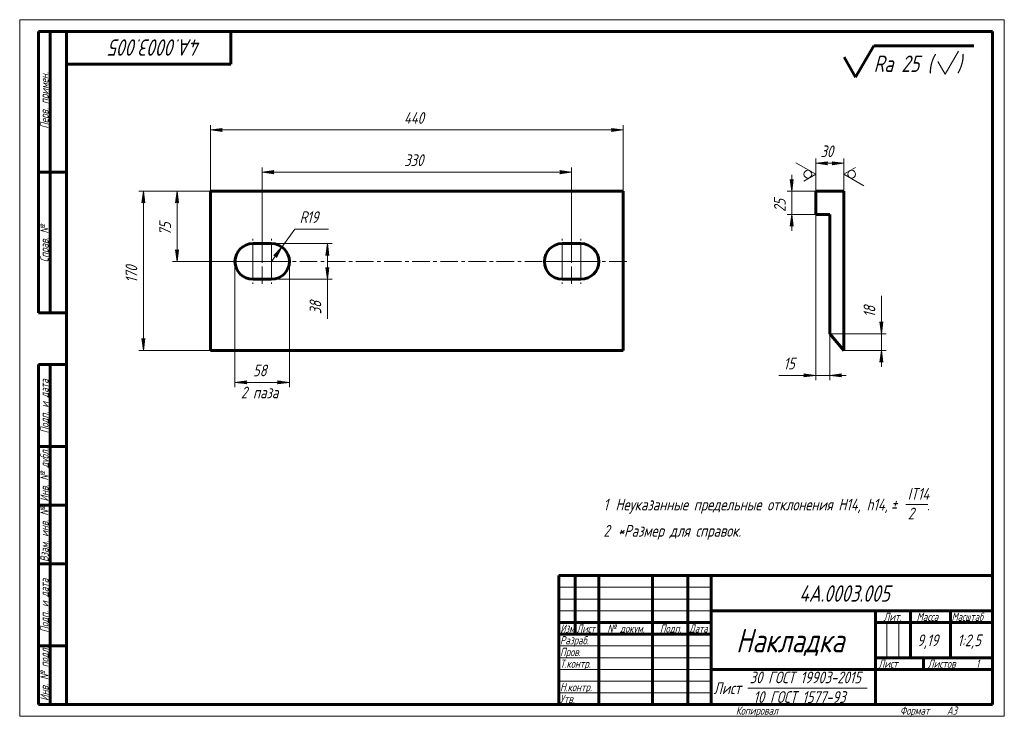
# Model space of a CAD drawing. Header units: millimetres. Extents: x 0 to 420, y 0 to 297.
import ezdxf

# ---------------------------------------------------------------- set-up
doc = ezdxf.new("R2010")
doc.units = ezdxf.units.MM
for name, pattern in [('K5LT_AXLED', [12, 7.5, -1.5, 1.5, -1.5]), ('K5LT_BASIC', [0]), ('K5LT_THIN', [0])]:
    doc.linetypes.add(name, pattern=pattern)
doc.layers.add('Системный слой', color=7, linetype='Continuous')
doc.layers.add('Системный слой (1)', color=7, linetype='Continuous', true_color=0x6c6c6c)
doc.styles.add('KDIMTEXTSTYLE', font='GOST_AU.SHX', dxfattribs={"width": 0.96, "oblique": 15, "height": 5})
doc.styles.add('KTEXTSTYLE', font='GOST_AU.SHX', dxfattribs={"width": 0.96, "height": 5})
doc.dimstyles.new('KDIMSTYLE (0.40)', dxfattribs={"dimtxt": 5, "dimasz": 1, "dimexe": 2, "dimexo": 0, "dimgap": 1, "dimtad": 1, "dimlfac": 2.5, "dimtxsty": 'KDIMTEXTSTYLE', "dimsah": 1, "dimcen": 0, "dimdle": 1, "dimadec": 0, "dimazin": 0, "dimtfac": 0.667, "dimtmove": 0, "dimatfit": 3, "dimfxl": 1, "dimtvp": 1, "dimtolj": 1, "dimtzin": 0, "dimarcsym": 0})

# ---------------------------------------------------------------- blocks, each defined once
blk = doc.blocks.new('D0')
at = {"layer": 'Системный слой (1)'}
blk.add_hatch(color=7, dxfattribs=at).paths.add_polyline_path([(111.89, 200.09), (108.42, 196.42), (109.25, 196.44), (109.49, 195.65)])
at = {"layer": 'Системный слой (1)', "color": 7, "linetype": 'K5LT_THIN', "lineweight": 18}
for p, q in [((107.43, 193.93), (111.89, 200.09)), ((108.42, 196.42), (111.89, 200.09)), ((111.89, 200.09), (109.49, 195.65)), ((109.25, 196.44), (108.42, 196.42)), ((109.49, 195.65), (109.25, 196.44))]:
    blk.add_line(p, q, dxfattribs=at)
blk.add_wipeout([(119.41, 208.71), (119.41, 216.09), (129.28, 216.09), (129.28, 208.71)]).dxf.layer = 'Системный слой (1)'
for p, q in [((111.89, 200.09), (117.41, 207.71)), ((117.41, 207.71), (131.7, 207.71))]:
    blk.add_line(p, q, dxfattribs=at)
at = {"layer": 'Системный слой (1)', "color": 7, "char_height": 5, "attachment_point": 1, "style": 'KTEXTSTYLE'}
for s, insert in [('\\H5.0;\\W1.000;\\Q15;\\Q15;\\W0.965;R', (119.41, 215.3)), ('\\H5.0;\\W1.000;\\Q15;\\Q15;\\W0.965;19', (122.58, 215.3))]:
    blk.add_mtext(s, dxfattribs=dict(at, insert=insert))
blk = doc.blocks.new('KDIMARROW_02')
at = {"layer": 'Системный слой'}
blk.add_hatch(color=0, dxfattribs=at).paths.add_polyline_path([(4.5, 0), (5, 0.66), (0, 0), (5, -0.66)])
at = {"layer": 'Системный слой', "color": 0, "linetype": 'K5LT_THIN', "lineweight": 18}
for p, q in [((0, 0), (-1, 0)), ((5, 0.66), (0, 0)), ((0, 0), (5, -0.66)), ((0, 0), (7, 0)), ((4.5, 0), (5, 0.66)), ((5, -0.66), (4.5, 0))]:
    blk.add_line(p, q, dxfattribs=at)
blk = doc.blocks.new('D1')
at = {"layer": 'Системный слой (1)'}
for points in [[(108.43, 232.67), (103.43, 232.01), (108.43, 231.35), (107.93, 232.01)], [(235.43, 232.01), (230.43, 232.67), (230.93, 232.01), (230.43, 231.35)]]:
    blk.add_hatch(color=7, dxfattribs=at).paths.add_polyline_path(points)
at = {"layer": 'Системный слой (1)', "color": 7, "linetype": 'K5LT_THIN', "lineweight": 18}
for p, q in [((103.43, 193.93), (103.43, 234.01)), ((103.43, 232.01), (108.43, 232.67)), ((108.43, 231.35), (103.43, 232.01)), ((108.43, 232.67), (107.93, 232.01)), ((107.93, 232.01), (108.43, 231.35)), ((230.93, 232.01), (230.43, 232.67)), ((230.43, 232.67), (235.43, 232.01)), ((235.43, 232.01), (230.43, 231.35)), ((230.43, 231.35), (230.93, 232.01)), ((235.43, 193.93), (235.43, 234.01))]:
    blk.add_line(p, q, dxfattribs=at)
blk.add_wipeout([(164.02, 233.01), (164.02, 240.39), (174.41, 240.39), (174.41, 233.01)]).dxf.layer = 'Системный слой (1)'
blk.add_line((103.43, 232.01), (235.43, 232.01), dxfattribs=at)
at = {"layer": 'Системный слой (1)', "color": 7, "insert": (164.02, 239.6), "char_height": 5, "attachment_point": 1, "style": 'KTEXTSTYLE'}
blk.add_mtext('\\H5.0;\\W1.000;\\Q15;\\Q15;\\W0.965;330', dxfattribs=at)
blk = doc.blocks.new('KDIMARROW_01')
at = {"layer": 'Системный слой'}
blk.add_hatch(color=0, dxfattribs=at).paths.add_polyline_path([(0, 0), (-5, 0.66), (-4.5, 0), (-5, -0.66)])
at = {"layer": 'Системный слой', "color": 0, "linetype": 'K5LT_THIN', "lineweight": 18}
for p, q in [((-4.5, 0), (-5, 0.66)), ((-5, 0.66), (0, 0)), ((0, 0), (-5, -0.66)), ((-5, -0.66), (-4.5, 0)), ((0, 0), (-1, 0))]:
    blk.add_line(p, q, dxfattribs=at)
blk = doc.blocks.new('D2')
at = {"layer": 'Системный слой (1)'}
for points in [[(86.43, 250.66), (81.43, 250), (86.43, 249.34), (85.93, 250)], [(257.43, 250), (252.43, 250.66), (252.93, 250), (252.43, 249.34)]]:
    blk.add_hatch(color=7, dxfattribs=at).paths.add_polyline_path(points)
at = {"layer": 'Системный слой (1)', "color": 7, "linetype": 'K5LT_THIN', "lineweight": 18}
for p, q in [((81.43, 223.93), (81.43, 252)), ((257.43, 223.93), (257.43, 252)), ((81.43, 250), (86.43, 250.66)), ((86.43, 249.34), (81.43, 250)), ((86.43, 250.66), (85.93, 250)), ((85.93, 250), (86.43, 249.34)), ((252.93, 250), (252.43, 250.66)), ((252.43, 250.66), (257.43, 250)), ((257.43, 250), (252.43, 249.34)), ((252.43, 249.34), (252.93, 250))]:
    blk.add_line(p, q, dxfattribs=at)
blk.add_wipeout([(163.89, 251), (163.89, 258.38), (174.53, 258.38), (174.53, 251)]).dxf.layer = 'Системный слой (1)'
blk.add_line((81.43, 250), (257.43, 250), dxfattribs=at)
at = {"layer": 'Системный слой (1)', "color": 7, "insert": (163.89, 257.59), "char_height": 5, "attachment_point": 1, "style": 'KTEXTSTYLE'}
blk.add_mtext('\\H5.0;\\W1.000;\\Q15;\\Q15;\\W0.965;440', dxfattribs=at)
blk = doc.blocks.new('D3')
at = {"layer": 'Системный слой (1)'}
for points in [[(67.15, 223.93), (66.49, 218.93), (67.15, 219.43), (67.8, 218.93)], [(67.8, 198.93), (67.15, 198.43), (66.49, 198.93), (67.15, 193.93)]]:
    blk.add_hatch(color=7, dxfattribs=at).paths.add_polyline_path(points)
at = {"layer": 'Системный слой (1)', "color": 7, "linetype": 'K5LT_THIN', "lineweight": 18}
for p, q in [((81.43, 223.93), (65.15, 223.93)), ((66.49, 218.93), (67.15, 223.93)), ((67.15, 223.93), (67.8, 218.93)), ((67.15, 219.43), (66.49, 218.93)), ((67.8, 218.93), (67.15, 219.43)), ((67.15, 193.93), (66.49, 198.93)), ((66.49, 198.93), (67.15, 198.43)), ((67.15, 198.43), (67.8, 198.93)), ((67.8, 198.93), (67.15, 193.93)), ((103.43, 193.93), (65.15, 193.93))]:
    blk.add_line(p, q, dxfattribs=at)
blk.add_wipeout([(66.15, 205.04), (58.76, 205.04), (58.76, 212.51), (66.15, 212.51)]).dxf.layer = 'Системный слой (1)'
blk.add_line((67.15, 223.93), (67.15, 193.93), dxfattribs=at)
at = {"layer": 'Системный слой (1)', "color": 7, "insert": (59.56, 205.04), "char_height": 5, "attachment_point": 1, "rotation": 90, "style": 'KTEXTSTYLE'}
blk.add_mtext('\\H5.0;\\W1.000;\\Q15;\\Q15;\\W0.965;75', dxfattribs=at)
blk = doc.blocks.new('D4')
at = {"layer": 'Системный слой (1)'}
for points in [[(52.75, 223.93), (52.09, 218.93), (52.75, 219.43), (53.41, 218.93)], [(52.75, 160.53), (52.09, 161.03), (52.75, 156.03), (53.41, 161.03)]]:
    blk.add_hatch(color=7, dxfattribs=at).paths.add_polyline_path(points)
at = {"layer": 'Системный слой (1)', "color": 7, "linetype": 'K5LT_THIN', "lineweight": 18}
for p, q in [((81.43, 223.93), (50.75, 223.93)), ((52.09, 218.93), (52.75, 223.93)), ((52.75, 223.93), (53.41, 218.93)), ((52.75, 219.43), (52.09, 218.93)), ((53.41, 218.93), (52.75, 219.43)), ((52.75, 156.03), (52.09, 161.03)), ((52.09, 161.03), (52.75, 160.53)), ((52.75, 160.53), (53.41, 161.03)), ((53.41, 161.03), (52.75, 156.03)), ((81.43, 156.03), (50.75, 156.03))]:
    blk.add_line(p, q, dxfattribs=at)
blk.add_wipeout([(51.75, 184.84), (44.37, 184.84), (44.37, 194.71), (51.75, 194.71)]).dxf.layer = 'Системный слой (1)'
blk.add_line((52.75, 223.93), (52.75, 156.03), dxfattribs=at)
at = {"layer": 'Системный слой (1)', "color": 7, "insert": (45.16, 184.84), "char_height": 5, "attachment_point": 1, "rotation": 90, "style": 'KTEXTSTYLE'}
blk.add_mtext('\\H5.0;\\W1.000;\\Q15;\\Q15;\\W0.965;170', dxfattribs=at)
blk = doc.blocks.new('D5')
at = {"layer": 'Системный слой (1)', "color": 7, "linetype": 'K5LT_THIN', "lineweight": 18}
for p, q in [((91.83, 193.93), (91.83, 140.38)), ((115.03, 193.93), (115.03, 140.38))]:
    blk.add_line(p, q, dxfattribs=at)
blk.add_wipeout([(94.39, 134), (94.39, 150.76), (111.75, 150.76), (111.75, 134)]).dxf.layer = 'Системный слой (1)'
at = {"layer": 'Системный слой (1)'}
for points in [[(96.83, 143.04), (91.83, 142.38), (96.83, 141.72), (96.33, 142.38)], [(115.03, 142.38), (110.03, 143.04), (110.53, 142.38), (110.03, 141.72)]]:
    blk.add_hatch(color=7, dxfattribs=at).paths.add_polyline_path(points)
at = {"layer": 'Системный слой (1)', "color": 7, "linetype": 'K5LT_THIN', "lineweight": 18}
for p, q in [((91.83, 142.38), (96.83, 143.04)), ((96.83, 143.04), (96.33, 142.38)), ((110.53, 142.38), (110.03, 143.04)), ((110.03, 143.04), (115.03, 142.38)), ((96.83, 141.72), (91.83, 142.38)), ((91.83, 142.38), (115.03, 142.38)), ((96.33, 142.38), (96.83, 141.72)), ((115.03, 142.38), (110.03, 141.72)), ((110.03, 141.72), (110.53, 142.38))]:
    blk.add_line(p, q, dxfattribs=at)
at = {"layer": 'Системный слой (1)', "color": 7, "char_height": 5, "attachment_point": 1, "style": 'KTEXTSTYLE'}
for s, insert in [('\\H5.0;\\W1.000;\\Q15;\\Q15;\\W0.965;58', (99.54, 149.97)), ('\\H5.0;\\W1.000;\\Q15;\\Q15;\\W0.965;2 паза', (94.39, 140.58))]:
    blk.add_mtext(s, dxfattribs=dict(at, insert=insert))
blk = doc.blocks.new('D6')
at = {"layer": 'Системный слой (1)'}
for points in [[(131.89, 196.53), (131.23, 201.53), (130.57, 196.53), (131.23, 197.03)], [(131.89, 191.33), (131.23, 190.83), (130.57, 191.33), (131.23, 186.33)]]:
    blk.add_hatch(color=7, dxfattribs=at).paths.add_polyline_path(points)
at = {"layer": 'Системный слой (1)', "color": 7, "linetype": 'K5LT_THIN', "lineweight": 18}
for p, q in [((107.43, 201.53), (133.23, 201.53)), ((130.57, 196.53), (131.23, 201.53)), ((131.23, 201.53), (131.89, 196.53)), ((131.23, 201.53), (131.23, 186.33)), ((131.23, 197.03), (130.57, 196.53)), ((131.89, 196.53), (131.23, 197.03)), ((131.23, 186.33), (130.57, 191.33)), ((130.57, 191.33), (131.23, 190.83)), ((131.23, 190.83), (131.89, 191.33)), ((131.89, 191.33), (131.23, 186.33)), ((107.43, 186.33), (133.23, 186.33)), ((131.23, 186.33), (131.23, 181.32))]:
    blk.add_line(p, q, dxfattribs=at)
blk.add_wipeout([(130.23, 171.41), (122.85, 171.41), (122.85, 179), (130.23, 179)]).dxf.layer = 'Системный слой (1)'
blk.add_line((131.23, 181.32), (131.23, 169.41), dxfattribs=at)
at = {"layer": 'Системный слой (1)', "color": 7, "insert": (123.64, 171.41), "char_height": 5, "attachment_point": 1, "rotation": 90, "style": 'KTEXTSTYLE'}
blk.add_mtext('\\H5.0;\\W1.000;\\Q15;\\Q15;\\W0.965;38', dxfattribs=at)
blk = doc.blocks.new('U0')
at = {"layer": 'Системный слой (1)', "color": 30, "linetype": 'K5LT_AXLED', "lineweight": 18, "true_color": 0xff8000}
for q in [(239.43, 203.53), (229.83, 193.93), (239.43, 184.33), (249.03, 193.93)]:
    blk.add_line((239.43, 193.93), q, dxfattribs=at)
blk = doc.blocks.new('U1')
at = {"layer": 'Системный слой (1)', "color": 30, "linetype": 'K5LT_AXLED', "lineweight": 18, "true_color": 0xff8000}
for q in [(231.43, 203.53), (221.83, 193.93), (231.43, 184.33), (241.03, 193.93)]:
    blk.add_line((231.43, 193.93), q, dxfattribs=at)
blk = doc.blocks.new('U2')
at = {"layer": 'Системный слой (1)', "color": 30, "linetype": 'K5LT_AXLED', "lineweight": 18, "true_color": 0xff8000}
for q in [(107.43, 203.53), (79.43, 193.93), (107.43, 184.33), (259.43, 193.93)]:
    blk.add_line((107.43, 193.93), q, dxfattribs=at)
blk = doc.blocks.new('U3')
at = {"layer": 'Системный слой (1)', "color": 30, "linetype": 'K5LT_AXLED', "lineweight": 18, "true_color": 0xff8000}
for q in [(99.43, 203.53), (89.83, 193.93), (99.43, 184.33), (109.03, 193.93)]:
    blk.add_line((99.43, 193.93), q, dxfattribs=at)
blk = doc.blocks.new('D7')
at = {"layer": 'Системный слой (1)', "color": 7, "linetype": 'K5LT_THIN', "lineweight": 18}
blk.add_line((351.54, 223.93), (351.54, 237.8), dxfattribs=at)
blk.add_wipeout([(341.59, 236.8), (341.59, 244.18), (349.17, 244.18), (349.17, 236.8)]).dxf.layer = 'Системный слой (1)'
at = {"layer": 'Системный слой (1)'}
for points in [[(344.54, 236.46), (339.54, 235.8), (344.54, 235.14), (344.04, 235.8)], [(351.54, 235.8), (346.54, 236.46), (347.04, 235.8), (346.54, 235.14)]]:
    blk.add_hatch(color=7, dxfattribs=at).paths.add_polyline_path(points)
at = {"layer": 'Системный слой (1)', "color": 7, "linetype": 'K5LT_THIN', "lineweight": 18}
for p, q in [((339.54, 223.93), (339.54, 237.8)), ((339.54, 235.8), (344.54, 236.46)), ((344.54, 235.14), (339.54, 235.8)), ((351.54, 235.8), (339.54, 235.8)), ((344.54, 236.46), (344.04, 235.8)), ((344.04, 235.8), (344.54, 235.14)), ((347.04, 235.8), (346.54, 236.46)), ((346.54, 236.46), (351.54, 235.8)), ((351.54, 235.8), (346.54, 235.14)), ((346.54, 235.14), (347.04, 235.8))]:
    blk.add_line(p, q, dxfattribs=at)
at = {"layer": 'Системный слой (1)', "color": 7, "insert": (341.59, 243.39), "char_height": 5, "attachment_point": 1, "style": 'KTEXTSTYLE'}
blk.add_mtext('\\H5.0;\\W1.000;\\Q15;\\Q15;\\W0.965;30', dxfattribs=at)
blk = doc.blocks.new('D8')
at = {"layer": 'Системный слой (1)'}
for points in [[(339.54, 145.33), (334.54, 145.98), (335.04, 145.33), (334.54, 144.67)], [(350.54, 145.98), (345.54, 145.33), (350.54, 144.67), (350.04, 145.33)]]:
    blk.add_hatch(color=7, dxfattribs=at).paths.add_polyline_path(points)
at = {"layer": 'Системный слой (1)', "color": 7, "linetype": 'K5LT_THIN', "lineweight": 18}
for p, q in [((339.54, 213.93), (339.54, 143.33)), ((345.54, 163.13), (345.54, 143.33)), ((339.54, 145.33), (334.54, 145.98)), ((334.54, 145.98), (335.04, 145.33)), ((335.04, 145.33), (334.54, 144.67)), ((334.54, 144.67), (339.54, 145.33)), ((339.54, 145.33), (334.56, 145.33)), ((345.54, 145.33), (339.54, 145.33)), ((350.54, 145.98), (345.54, 145.33)), ((345.54, 145.33), (350.54, 144.67)), ((345.54, 145.33), (352.54, 145.33)), ((350.04, 145.33), (350.54, 145.98)), ((350.54, 144.67), (350.04, 145.33))]:
    blk.add_line(p, q, dxfattribs=at)
blk.add_wipeout([(325.84, 146.33), (325.84, 153.71), (332.29, 153.71), (332.29, 146.33)]).dxf.layer = 'Системный слой (1)'
for p, q in [((334.56, 145.33), (323.84, 145.33)), ((339.54, 145.33), (332.54, 145.33))]:
    blk.add_line(p, q, dxfattribs=at)
at = {"layer": 'Системный слой (1)', "color": 7, "insert": (325.84, 152.91), "char_height": 5, "attachment_point": 1, "style": 'KTEXTSTYLE'}
blk.add_mtext('\\H5.0;\\W1.000;\\Q15;\\Q15;\\W0.965;15', dxfattribs=at)
blk = doc.blocks.new('D9')
at = {"layer": 'Системный слой (1)'}
blk.add_hatch(color=7, dxfattribs=at).paths.add_polyline_path([(368.21, 151.03), (367.55, 156.03), (366.9, 151.03), (367.55, 151.53)])
at = {"layer": 'Системный слой (1)', "color": 7, "linetype": 'K5LT_THIN', "lineweight": 18}
for p, q in [((345.54, 163.13), (369.55, 163.13)), ((367.55, 163.13), (367.55, 156.03)), ((351.54, 156.03), (369.55, 156.03)), ((367.55, 156.03), (366.9, 151.03)), ((368.21, 151.03), (367.55, 156.03)), ((367.55, 156.03), (367.55, 149.03)), ((366.9, 151.03), (367.55, 151.53)), ((367.55, 151.53), (368.21, 151.03))]:
    blk.add_line(p, q, dxfattribs=at)
blk.add_wipeout([(366.55, 170.1), (359.17, 170.1), (359.17, 176.93), (366.55, 176.93)]).dxf.layer = 'Системный слой (1)'
at = {"layer": 'Системный слой (1)'}
blk.add_hatch(color=7, dxfattribs=at).paths.add_polyline_path([(367.55, 167.63), (366.9, 168.13), (367.55, 163.13), (368.21, 168.13)])
at = {"layer": 'Системный слой (1)', "color": 7, "linetype": 'K5LT_THIN', "lineweight": 18}
for p, q in [((367.55, 168.1), (367.55, 179.21)), ((367.55, 167.63), (366.9, 168.13)), ((366.9, 168.13), (367.55, 163.13)), ((367.55, 163.13), (367.55, 170.13)), ((367.55, 163.13), (368.21, 168.13)), ((368.21, 168.13), (367.55, 167.63)), ((367.55, 163.13), (367.55, 168.13))]:
    blk.add_line(p, q, dxfattribs=at)
at = {"layer": 'Системный слой (1)', "color": 7, "insert": (359.97, 170.1), "char_height": 5, "attachment_point": 1, "rotation": 90, "style": 'KTEXTSTYLE'}
blk.add_mtext('\\H5.0;\\W1.000;\\Q15;\\Q15;\\W0.965;18', dxfattribs=at)
blk = doc.blocks.new('D10')
at = {"layer": 'Системный слой (1)', "color": 7, "linetype": 'K5LT_THIN', "lineweight": 18}
for p, q in [((329.33, 228.43), (328.67, 228.93)), ((329.99, 228.93), (329.33, 228.43)), ((328.67, 208.93), (329.33, 209.43)), ((329.33, 209.43), (329.99, 208.93))]:
    blk.add_line(p, q, dxfattribs=at)
blk.add_wipeout([(328.33, 215.04), (320.95, 215.04), (320.95, 222.51), (328.33, 222.51)]).dxf.layer = 'Системный слой (1)'
at = {"layer": 'Системный слой (1)'}
for points in [[(329.33, 228.43), (328.67, 228.93), (329.33, 223.93), (329.99, 228.93)], [(329.99, 208.93), (329.33, 213.93), (328.67, 208.93), (329.33, 209.43)]]:
    blk.add_hatch(color=7, dxfattribs=at).paths.add_polyline_path(points)
at = {"layer": 'Системный слой (1)', "color": 7, "linetype": 'K5LT_THIN', "lineweight": 18}
for p, q in [((328.67, 228.93), (329.33, 223.93)), ((329.33, 223.93), (329.33, 230.93)), ((329.33, 223.93), (329.99, 228.93)), ((339.54, 223.93), (327.33, 223.93)), ((329.33, 213.93), (329.33, 223.93)), ((339.54, 213.93), (327.33, 213.93)), ((329.33, 213.93), (328.67, 208.93)), ((329.99, 208.93), (329.33, 213.93)), ((329.33, 213.93), (329.33, 206.93))]:
    blk.add_line(p, q, dxfattribs=at)
at = {"layer": 'Системный слой (1)', "color": 7, "insert": (321.74, 215.04), "char_height": 5, "attachment_point": 1, "rotation": 90, "style": 'KTEXTSTYLE'}
blk.add_mtext('\\H5.0;\\W1.000;\\Q15;\\Q15;\\W0.965;25', dxfattribs=at)
blk = doc.blocks.new('U4')
at = {"layer": 'Системный слой (1)', "color": 7, "linetype": 'K5LT_THIN', "lineweight": 18}
for p, q in [((339.54, 231.12), (331.04, 236.03)), ((334.54, 228.23), (339.54, 231.12))]:
    blk.add_line(p, q, dxfattribs=at)
blk.add_arc((336.21, 231.12), 1.67, 90, 89.99999427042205, dxfattribs=at)
blk = doc.blocks.new('U5')
at = {"layer": 'Системный слой (1)', "color": 7, "linetype": 'K5LT_THIN', "lineweight": 18}
for p, q in [((356.54, 234.01), (351.54, 231.12)), ((351.54, 231.12), (360.04, 226.21))]:
    blk.add_line(p, q, dxfattribs=at)
blk.add_arc((354.87, 231.12), 1.67, 90, 89.99999427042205, dxfattribs=at)
blk = doc.blocks.new('U6')
at = {"color": 7, "linetype": 'K5LT_THIN', "lineweight": 18}
for p, q in [((0, 0), (0, 297)), ((0, 297), (420, 297)), ((420, 297), (420, 0)), ((230, 55), (295, 55)), ((230, 50), (295, 50)), ((230, 45), (295, 45)), ((369.96, 25), (369.96, 40)), ((374.98, 25), (374.98, 40)), ((230, 30), (295, 30)), ((230, 25), (295, 25)), ((230, 20), (295, 20)), ((230, 15), (295, 15)), ((230, 10), (295, 10)), ((310.63, 12), (361.43, 12)), ((420, 0), (0, 0))]:
    blk.add_line(p, q, dxfattribs=at)
at = {"color": 150, "linetype": 'K5LT_BASIC', "lineweight": 60, "true_color": 0x0080ff}
for p, q in [((8, 172), (8, 292)), ((20, 292), (8, 292)), ((13, 172), (13, 292)), ((20, 5), (20, 292)), ((20, 292), (415, 292)), ((90, 292), (90, 278)), ((415, 292), (415, 5)), ((90, 278), (20, 278)), ((20, 232), (8, 232)), ((20, 172), (8, 172)), ((8, 5), (8, 150)), ((20, 150), (8, 150)), ((13, 5), (13, 150)), ((20, 115), (8, 115)), ((20, 90), (8, 90)), ((20, 65), (8, 65)), ((230, 60), (415, 60)), ((230, 5), (230, 60)), ((237, 35), (237, 60)), ((247, 5), (247, 60)), ((270, 5), (270, 60)), ((285, 5), (285, 60)), ((295, 5), (295, 60)), ((295, 45), (415, 45)), ((365, 5), (365, 45)), ((380, 25), (380, 45)), ((397, 25), (397, 45)), ((230, 40), (295, 40)), ((365, 40), (380, 40)), ((380, 40), (415, 40)), ((230, 35), (295, 35)), ((20, 30), (8, 30)), ((365, 25), (415, 25)), ((385.57, 20), (385.57, 25)), ((295, 20), (365, 20)), ((365, 20), (415, 20)), ((20, 5), (8, 5)), ((415, 5), (20, 5))]:
    blk.add_line(p, q, dxfattribs=at)
at = {"color": 7, "attachment_point": 1, "style": 'KTEXTSTYLE'}
for s, insert, char_height, rotation in [('\\H5.0;\\W1.000;\\Q15;\\Q15;\\W0.965;\\H7.00;4А.0003.005', (77.48, 281.64), 7, 180), ('\\H5.0;\\W1.000;\\Q15;\\Q15;\\W0.965;\\H3.50;Перв. примен.', (8.82, 250.52), 3.5, 90), ('\\H5.0;\\W1.000;\\Q15;\\Q15;\\W0.965;\\H3.50;Справ. №', (8.82, 193.63), 3.5, 90), ('\\H5.0;\\W1.000;\\Q15;\\Q15;\\W0.965;\\H3.50;Подп. и дата', (8.82, 120.66), 3.5, 90), ('\\H5.0;\\W1.000;\\Q15;\\Q15;\\W0.965;\\H3.50;Инв. № дубл.', (8.82, 91.57), 3.5, 90), ('\\H5.0;\\W1.000;\\Q15;\\Q15;\\W0.965;\\H3.50;Взам. инв. №', (8.82, 65.8), 3.5, 90), ('\\H5.0;\\W1.000;\\Q15;\\Q15;\\W0.965;\\H3.50;Подп. и дата', (8.82, 35.66), 3.5, 90), ('\\H5.0;\\W1.000;\\Q15;\\Q15;\\W0.965;\\H3.50;Инв. № подл.', (8.82, 6.57), 3.5, 90)]:
    blk.add_mtext(s, dxfattribs=dict(at, insert=insert, char_height=char_height, rotation=rotation))
for s, insert, char_height in [('\\H5.0;\\W1.000;\\Q15;\\Q15;\\W0.965;\\H7.00;4А.0003.005', (332.52, 55.86), 7), ('\\H5.0;\\W1.000;\\Q15;\\Q15;\\W0.965;\\H3.50;Лит.', (368.47, 44.18), 3.5), ('\\H5.0;\\W1.000;\\Q15;\\Q15;\\W0.965;\\H3.50;Масса', (382.58, 44.18), 3.5), ('\\H5.0;\\W1.000;\\Q15;\\Q15;\\W0.930;\\H3.50;Масштаб', (397.52, 44.18), 3.5), ('\\H5.0;\\W1.000;\\Q15;\\Q15;\\W0.784;\\H3.50;Изм.', (230.62, 39.18), 3.5), ('\\H5.0;\\W1.000;\\Q15;\\Q15;\\W0.799;\\H3.50;Лист', (237.61, 39.18), 3.5), ('\\H5.0;\\W1.000;\\Q15;\\Q15;\\W0.965;\\H3.50;№ докум.', (250.63, 39.18), 3.5), ('\\H5.0;\\W1.000;\\Q15;\\Q15;\\W0.965;\\H3.50;Подп.', (273.1, 39.18), 3.5), ('\\H5.0;\\W1.000;\\Q15;\\Q15;\\W0.799;\\H3.50;Дата', (285.61, 39.18), 3.5), ('\\H5.0;\\W1.000;\\Q15;\\Q15;\\W0.965;\\H3.50;Разраб.', (230.5, 34.18), 3.5), ('\\H5.0;\\W1.000;\\Q15;\\Q15;\\W0.965;\\H10.00;Накладка', (305.56, 37.29), 10), ('\\H5.0;\\W1.000;\\Q15;\\Q15;\\W0.965;9,19', (382.83, 34.9), 5), ('\\H5.0;\\W1.000;\\Q15;\\Q15;\\W0.965;{\\c16711680;1:2,5}', (400, 34.9), 5), ('\\H5.0;\\W1.000;\\Q15;\\Q15;\\W0.965;\\H3.50;Пров.', (230.5, 29.18), 3.5), ('\\H5.0;\\W1.000;\\Q15;\\Q15;\\W0.965;\\H3.50;Т.контр.', (230.5, 24.18), 3.5), ('\\H5.0;\\W1.000;\\Q15;\\Q15;\\W0.965;\\H3.50;Лист', (366.32, 24.18), 3.5), ('\\H5.0;\\W1.000;\\Q15;\\Q15;\\W0.965;\\H3.50;Листов', (387.36, 24.18), 3.5), ('\\H5.0;\\W1.000;\\Q15;\\Q15;\\W0.965;\\H3.50;1', (407.91, 24.18), 3.5), ('\\H5.0;\\W1.000;\\Q15;\\Q15;\\W0.965;30 ГОСТ 19903-2015', (311.39, 19.09), 5), ('\\H5.0;\\W1.000;\\Q15;\\Q15;\\W0.965;\\H3.50;Н.контр.', (230.5, 14.18), 3.5), ('\\H5.0;\\W1.000;\\Q15;\\Q15;\\W0.965;Лист', (295.99, 14.5), 5), ('\\H5.0;\\W1.000;\\Q15;\\Q15;\\W0.965;\\H3.50;Утв.', (230.5, 9.18), 3.5), ('\\H5.0;\\W1.000;\\Q15;\\Q15;\\W0.965;10 ГОСТ 1577-93', (312.97, 10.71), 5), ('\\H5.0;\\W1.000;\\Q15;\\Q15;\\W0.965;\\H3.50;Копировал', (305.5, 4.18), 3.5), ('\\H5.0;\\W1.000;\\Q15;\\Q15;\\W0.965;\\H3.50;Формат', (375.5, 4.18), 3.5), ('\\H5.0;\\W1.000;\\Q15;\\Q15;\\W0.965;\\H3.50;A3', (395.5, 4.18), 3.5)]:
    blk.add_mtext(s, dxfattribs=dict(at, insert=insert, char_height=char_height))
blk = doc.blocks.new('U7')
at = {"color": 7, "linetype": 'K5LT_THIN', "lineweight": 18}
blk.add_line((378.03, 90.26), (387.42, 90.26), dxfattribs=at)
at = {"color": 7, "char_height": 5, "attachment_point": 1, "style": 'KTEXTSTYLE'}
for s, insert in [('\\H5.0;\\W1.000;\\Q15;\\Q15;\\W0.965;IT14', (378.79, 97.35)), ('\\H5.0;\\W1.000;\\Q15;\\Q15;\\W0.965;1', (249, 92.76)), ('\\H5.0;\\W1.000;\\Q15;\\Q15;\\W0.965;Неуказанные предельные отклонения H14, h14, ', (254.12, 92.76)), ('\\H5.0;\\W1.000;\\Q15;\\Q15;\\W0.965;±', (371.59, 92.76)), ('\\H5.0;\\W1.000;\\Q15;\\Q15;\\W0.965; ', (374.5, 92.76)), ('\\H5.0;\\W1.000;\\Q15;\\Q15;\\W0.965;2', (378.85, 88.97)), ('\\H5.0;\\W1.000;\\Q15;\\Q15;\\W0.965;.', (387.01, 92.76)), ('\\H5.0;\\W1.000;\\Q15;\\Q15;\\W0.965;2', (249, 81.59)), ('\\H5.0;\\W1.000;\\Q15;\\Q15;\\W0.965;*Размер для справок.', (255.17, 81.59))]:
    blk.add_mtext(s, dxfattribs=dict(at, insert=insert))
blk = doc.blocks.new('U8')
at = {"color": 150, "linetype": 'K5LT_BASIC', "lineweight": 60, "true_color": 0x0080ff}
for p, q in [((356.55, 272.51), (364.28, 285.91)), ((364.28, 285.91), (407, 285.91)), ((351.64, 281.01), (356.55, 272.51))]:
    blk.add_line(p, q, dxfattribs=at)
at = {"color": 7, "linetype": 'K5LT_THIN', "lineweight": 18}
for p, q in [((394.77, 273.77), (400.45, 283.57)), ((391.67, 279.21), (394.77, 273.77))]:
    blk.add_line(p, q, dxfattribs=at)
at = {"color": 7, "char_height": 7, "attachment_point": 1, "style": 'KTEXTSTYLE'}
for s, insert in [('\\H5.0;\\W1.000;\\Q15;\\Q15;\\W0.965;\\H7.00;Ra 25 (', (364.28, 281.73)), ('\\H5.0;\\W1.000;\\Q15;\\Q15;\\W0.965;\\H7.00;)', (399.75, 281.73))]:
    blk.add_mtext(s, dxfattribs=dict(at, insert=insert))

msp = doc.modelspace()

# ---------------------------------------------------------------- linework, layer by layer
at = {"layer": 'Системный слой (1)', "color": 150, "linetype": 'K5LT_BASIC', "lineweight": 60, "true_color": 0x0080ff}
for p, q in [((81.4313, 223.931), (81.4313, 156.0318)), ((81.4313, 223.931), (257.4313, 223.931)), ((257.4313, 223.931), (257.4313, 156.0318)), ((339.5385, 223.931), (351.5385, 223.931)), ((339.5385, 213.931), (339.5385, 223.931)), ((351.5385, 223.931), (351.5385, 156.0318)), ((345.5385, 213.931), (339.5385, 213.931)), ((345.5385, 163.131), (345.5385, 213.931)), ((107.4313, 201.531), (99.4313, 201.531)), ((239.4313, 201.531), (231.4313, 201.531)), ((99.4313, 186.331), (107.4313, 186.331)), ((231.4313, 186.331), (239.4313, 186.331)), ((351.5385, 156.0318), (345.5385, 163.131)), ((81.4313, 156.0318), (257.4313, 156.0318))]:
    msp.add_line(p, q, dxfattribs=at)
for centre, start, end in [((99.4313, 193.931), 90, 270), ((107.4313, 193.931), 270, 90), ((231.4313, 193.931), 90, 270), ((239.4313, 193.931), 270, 90)]:
    msp.add_arc(centre, 7.6, start, end, dxfattribs=at)

# ---------------------------------------------------------------- block references
for name in ['U8', 'U7']:
    msp.add_blockref(name, (0, 0))

# ---------------------------------------------------------------- next in the draw order: dimensions: what is measured, and where the dimension line sits
at = {"layer": 'Системный слой (1)', "color": 7}
for base, p1, p2, override, picture, middle in [((351.538476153, 235.7976638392), (339.538476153, 223.9310469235), (351.538476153, 223.9310469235), {"dimexo": 0, "dimpost": '\\H5.0;\\W0.965;\\Q15;<>', "dimblk1": 'KDIMARROW_01', "dimblk2": 'KDIMARROW_01', "dimse1": 0, "dimse2": 0, "dimclrt": 7, "dimtol": 1, "dimtp": 0, "dimtm": 0, "dimtdec": 5, "dimtolj": 1}, 'D7', (345.538476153, 235.7976638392)), ((345.5385, 145.326), (339.5385, 213.931), (345.5385, 163.131), {"dimexo": 0, "dimtoh": 1, "dimpost": '\\H5.0;\\W0.965;\\Q15;<>', "dimblk1": 'KDIMARROW_01', "dimblk2": 'KDIMARROW_01', "dimse1": 0, "dimse2": 0, "dimclrt": 7, "dimtol": 1, "dimtp": 0, "dimtm": 0, "dimtdec": 5, "dimtmove": 1, "dimtolj": 1}, 'D8', (329.2011, 145.326))]:
    dim = msp.add_linear_dim(base=base, p1=p1, p2=p2, angle=90, dimstyle='KDIMSTYLE (0.40)', override=override, dxfattribs=at)
    dim.commit()
    dim.dimension.update_dxf_attribs({"geometry": picture, "text_midpoint": middle, "dimtype": 160})
dim = msp.add_radius_dim(center=(107.4313, 193.931), mpoint=(122.8207, 182.788), dimstyle='KDIMSTYLE (0.40)', override={"dimtih": 1, "dimtoh": 1, "dimpost": '\\H5.0;\\W0.965;\\Q15;<>', "dimblk2": 'KDIMARROW_02', "dimclrt": 7, "dimtol": 1, "dimtp": 0, "dimtm": 0, "dimtdec": 5, "dimtmove": 1, "dimtolj": 1}, dxfattribs=at)
dim.commit()
dim.dimension.update_dxf_attribs({"geometry": 'D0', "text_midpoint": (119.409, 207.711), "dimtype": 164})

# ---------------------------------------------------------------- next in the draw order: block references
at = {"layer": 'Системный слой (1)'}
msp.add_blockref('U5', (0, 0), dxfattribs=at)

# ---------------------------------------------------------------- next in the draw order: dimensions: what is measured, and where the dimension line sits
at = {"layer": 'Системный слой (1)', "color": 7}
for base, p1, p2, picture, middle in [((103.4313325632, 232.0123484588), (235.4313325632, 193.9310469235), (103.4313325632, 193.9310469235), 'D1', (169.4313325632, 232.0123484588)), ((329.3272, 213.931), (339.5385, 223.931), (339.5385, 213.931), 'D10', (329.3272, 218.931))]:
    dim = msp.add_linear_dim(base=base, p1=p1, p2=p2, angle=90, dimstyle='KDIMSTYLE (0.40)', override={"dimexo": 0, "dimpost": '\\H5.0;\\W0.965;\\Q15;<>', "dimblk1": 'KDIMARROW_01', "dimblk2": 'KDIMARROW_01', "dimse1": 0, "dimse2": 0, "dimclrt": 7, "dimtol": 1, "dimtp": 0, "dimtm": 0, "dimtdec": 5, "dimtolj": 1}, dxfattribs=at)
    dim.commit()
    dim.dimension.update_dxf_attribs({"geometry": picture, "text_midpoint": middle, "dimtype": 160})
dim = msp.add_linear_dim(base=(367.5534, 163.131), p1=(351.5385, 156.0318), p2=(345.5385, 163.131), dimstyle='KDIMSTYLE (0.40)', override={"dimexo": 0, "dimtoh": 1, "dimpost": '\\H5.0;\\W0.965;\\Q15;<>', "dimblk1": 'KDIMARROW_01', "dimblk2": 'KDIMARROW_01', "dimse1": 0, "dimse2": 0, "dimclrt": 7, "dimtol": 1, "dimtp": 0, "dimtm": 0, "dimtdec": 5, "dimtmove": 1, "dimtolj": 1}, dxfattribs=at)
dim.commit()
dim.dimension.update_dxf_attribs({"geometry": 'D9', "text_midpoint": (367.5534, 173.6564), "dimtype": 160})

# ---------------------------------------------------------------- next in the draw order: linework, layer by layer
at = {"layer": 'Системный слой (1)', "color": 30, "linetype": 'K5LT_AXLED', "lineweight": 18, "true_color": 0xff8000}
msp.add_line((235.4313, 184.331), (235.4313, 203.531), dxfattribs=at)

# ---------------------------------------------------------------- next in the draw order: block references
at = {"layer": 'Системный слой (1)'}
for name in ['U4', 'U1', 'U0']:
    msp.add_blockref(name, (0, 0), dxfattribs=at)

# ---------------------------------------------------------------- next in the draw order: dimensions: what is measured, and where the dimension line sits
at = {"layer": 'Системный слой (1)', "color": 7}
dim = msp.add_linear_dim(base=(81.4313, 250.0009), p1=(257.4313, 223.931), p2=(81.4313, 223.931), dimstyle='KDIMSTYLE (0.40)', override={"dimexo": 0, "dimpost": '\\H5.0;\\W0.965;\\Q15;<>', "dimblk1": 'KDIMARROW_01', "dimblk2": 'KDIMARROW_01', "dimse1": 0, "dimse2": 0, "dimclrt": 7, "dimtol": 1, "dimtp": 0, "dimtm": 0, "dimtdec": 5, "dimtolj": 1}, dxfattribs=at)
dim.commit()
dim.dimension.update_dxf_attribs({"geometry": 'D2', "text_midpoint": (169.4313, 250.0009), "dimtype": 160})

# ---------------------------------------------------------------- next in the draw order: dimensions: what is measured, and where the dimension line sits
dim = msp.add_linear_dim(base=(67.1458, 223.931), p1=(103.4313, 193.931), p2=(81.4313, 223.931), dimstyle='KDIMSTYLE (0.40)', override={"dimexo": 0, "dimpost": '\\H5.0;\\W0.965;\\Q15;<>', "dimblk1": 'KDIMARROW_01', "dimblk2": 'KDIMARROW_01', "dimse1": 0, "dimse2": 0, "dimclrt": 7, "dimtol": 1, "dimtp": 0, "dimtm": 0, "dimtdec": 5, "dimtolj": 1}, dxfattribs=at)
dim.commit()
dim.dimension.update_dxf_attribs({"geometry": 'D3', "text_midpoint": (67.1458, 208.931), "dimtype": 160})

# ---------------------------------------------------------------- next in the draw order: dimensions: what is measured, and where the dimension line sits
dim = msp.add_linear_dim(base=(52.7482, 223.931), p1=(81.4313, 156.0318), p2=(81.4313, 223.931), angle=270, dimstyle='KDIMSTYLE (0.40)', override={"dimexo": 0, "dimpost": '\\H5.0;\\W0.965;\\Q15;<>', "dimblk1": 'KDIMARROW_01', "dimblk2": 'KDIMARROW_01', "dimse1": 0, "dimse2": 0, "dimclrt": 7, "dimtol": 1, "dimtp": 0, "dimtm": 0, "dimtdec": 5, "dimtolj": 1}, dxfattribs=at)
dim.commit()
dim.dimension.update_dxf_attribs({"geometry": 'D4', "text_midpoint": (52.7482, 189.9814), "dimtype": 160})
dim = msp.add_linear_dim(base=(91.8313325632, 142.3785620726), p1=(115.0313325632, 193.9310469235), p2=(91.8313325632, 193.9310469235), angle=90, dimstyle='KDIMSTYLE (0.40)', override={"dimexo": 0, "dimpost": '\\H5.0;\\W0.965;\\Q15;<>\\X\\H5.0;\\W0.965;\\Q15;\\Q15;2 паза', "dimblk1": 'KDIMARROW_01', "dimblk2": 'KDIMARROW_01', "dimse1": 0, "dimse2": 0, "dimclrt": 7, "dimtol": 1, "dimtp": 0, "dimtm": 0, "dimtdec": 5, "dimtolj": 1}, dxfattribs=at)
dim.commit()
dim.dimension.update_dxf_attribs({"geometry": 'D5', "text_midpoint": (103.4313325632, 142.3785620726)})

# ---------------------------------------------------------------- next in the draw order: linework, layer by layer
at = {"layer": 'Системный слой (1)', "color": 30, "linetype": 'K5LT_AXLED', "lineweight": 18, "true_color": 0xff8000}
msp.add_line((103.4313, 184.331), (103.4313, 203.531), dxfattribs=at)

# ---------------------------------------------------------------- next in the draw order: dimensions: what is measured, and where the dimension line sits
at = {"layer": 'Системный слой (1)', "color": 7}
dim = msp.add_linear_dim(base=(131.230964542, 201.5310469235), p1=(107.4313325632, 186.3310469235), p2=(107.4313325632, 201.5310469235), dimstyle='KDIMSTYLE (0.40)', override={"dimexo": 0, "dimtoh": 1, "dimpost": '\\H5.0;\\W0.965;\\Q15;<>', "dimblk1": 'KDIMARROW_01', "dimblk2": 'KDIMARROW_01', "dimse1": 0, "dimse2": 0, "dimclrt": 7, "dimtol": 1, "dimtp": 0, "dimtm": 0, "dimtdec": 5, "dimtmove": 1, "dimtolj": 1}, dxfattribs=at)
dim.commit()
dim.dimension.update_dxf_attribs({"geometry": 'D6', "text_midpoint": (131.230964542, 175.3623386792), "dimtype": 160})

# ---------------------------------------------------------------- next in the draw order: block references
msp.add_blockref('U6', (0, 0))
at = {"layer": 'Системный слой (1)'}
for name in ['U2', 'U3']:
    msp.add_blockref(name, (0, 0), dxfattribs=at)

doc.saveas('drawing.dxf')
